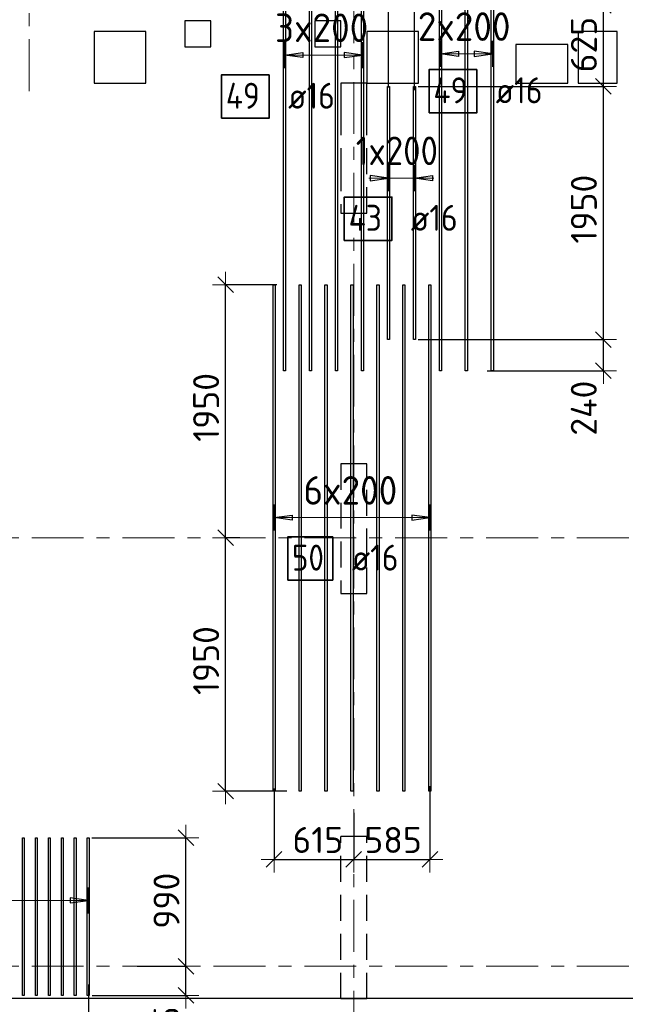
# Model space of a CAD drawing. Header units: metres. Extents: x -38 to 107, y -15 to 21.
# Tile 36 of 89: x 45.58 to 50.24, y -0.29 to 7.29. Entities that reach past the tile are written whole.
import ezdxf

# ---------------------------------------------------------------- set-up
doc = ezdxf.new("R2010")
doc.units = ezdxf.units.M
doc.header["$PDMODE"] = 65
for name, pattern in [('______11', [0.5, 0.4, -0.05, 0, -0.05]), ('______2', [0.27, 0.2, -0.07]), ('______5', [1.1, 0.8, -0.1, 0.1, -0.1])]:
    doc.linetypes.add(name, pattern=pattern)
for name, color, linetype, lineweight in [('XR$2$Осевая линия (1)', 7, '______5', 13), ('XR$3$Перекрытие (1)', 7, 'Continuous', 35), ('XR$3$Размерная линия (1)', 7, 'Continuous', 13)]:
    doc.layers.add(name, color=color, linetype=linetype, lineweight=lineweight)
for name, color, linetype, lineweight, true_color in [('XR$3$Арм.стержн.Доп. Арм верхн.зоны Х', 7, 'Continuous', 35, 0x8c8cff), ('XR$3$Арм.стержн.Доп. Арм. верхн.зоны У', 7, 'Continuous', 35, 0x739641), ('XR$5$Стена_ бетон несущ.', 7, 'Continuous', 70, 0xb4b496)]:
    doc.layers.add(name, color=color, linetype=linetype, lineweight=lineweight, true_color=true_color)
doc.styles.add('ISOCPEUR', font='txt')
doc.dimstyles.new('DIMSTYLE_3', dxfattribs={"dimtxt": 0.2, "dimasz": 0.2, "dimexe": 0, "dimexo": 0, "dimgap": 0.1, "dimtad": 2, "dimdec": 0, "dimlfac": 1000, "dimrnd": 5, "dimzin": 12, "dimdsep": 46, "dimtxsty": 'ISOCPEUR', "dimblk1": 'ALL_ML_STRICH', "dimblk2": 'ALL_ML_STRICH', "dimsah": 1, "dimcen": 0, "dimclrd": 7, "dimclre": 256, "dimclrt": 7, "dimadec": 0, "dimazin": 0, "dimtfac": 1, "dimtdec": 0, "dimtix": 1, "dimtmove": 2, "dimatfit": 3, "dimfxl": 0, "dimtzin": 0, "dimlwd": 0, "dimlwe": -3, "dimarcsym": 0})
doc.dimstyles.new('DIMSTYLE_6', dxfattribs={"dimtxt": 0.2, "dimasz": 0.2, "dimexe": 0, "dimexo": 0, "dimgap": 0.1, "dimtad": 2, "dimdec": 0, "dimlfac": 1000, "dimrnd": 5, "dimzin": 12, "dimdsep": 46, "dimtxsty": 'ISOCPEUR', "dimblk1": 'ALL_ML_STRICH', "dimblk2": 'ALL_ML_STRICH', "dimsah": 1, "dimcen": 0, "dimclrd": 7, "dimclre": 256, "dimclrt": 7, "dimadec": 0, "dimazin": 0, "dimtfac": 1, "dimtdec": 0, "dimtix": 1, "dimtmove": 2, "dimatfit": 3, "dimfxl": 0, "dimtvp": 1.2, "dimtzin": 0, "dimlwd": 0, "dimlwe": -3, "dimarcsym": 0})
doc.dimstyles.new('DIMSTYLE_7', dxfattribs={"dimtxt": 0.2, "dimasz": 0.2, "dimexe": 0, "dimexo": 0, "dimgap": 0.1, "dimtad": 0, "dimdec": 0, "dimlfac": 1000, "dimrnd": 5, "dimzin": 12, "dimdsep": 46, "dimtxsty": 'ISOCPEUR', "dimblk1": 'ALL_ML_STRICH', "dimblk2": 'ALL_ML_STRICH', "dimsah": 1, "dimcen": 0, "dimclrd": 7, "dimclre": 256, "dimclrt": 7, "dimadec": 0, "dimazin": 0, "dimtfac": 1, "dimtdec": 0, "dimtix": 1, "dimtmove": 2, "dimatfit": 3, "dimfxl": 0, "dimtvp": 1.2, "dimtzin": 0, "dimlwd": 0, "dimlwe": -3, "dimarcsym": 0})

# ---------------------------------------------------------------- blocks, each defined once
blk = doc.blocks.new('ALL_ML_STRICH')
at = {"color": 0, "linetype": 'ByBlock', "lineweight": -2}
for p, q in [((0, -0.5), (0, 0.5)), ((-1, 0), (0.5, 0)), ((-0.3, -0.3), (0.3, 0.3))]:
    blk.add_line(p, q, dxfattribs=at)
blk = doc.blocks.new('*D251')
at = {"layer": 'DEFPOINTS', "color": 7, "linetype": 'Continuous', "lineweight": 13, "transparency": 33554687}
for p in [(44.1064, -0.1511), (46.1064, -0.1204), (44.1064, -0.6875)]:
    blk.add_point(p, dxfattribs=at)
at = {"layer": 'XR$3$Размерная линия (1)', "color": 9, "linetype": 'Continuous', "lineweight": -2, "true_color": 0xc7c7c7, "transparency": 33554687}
for p, q in [((46.1064, -0.1404), (46.1064, -0.6875)), ((44.1064, -0.1711), (44.1064, -0.6875))]:
    blk.add_line(p, q, dxfattribs=at)
at = {"layer": 'XR$3$Размерная линия (1)', "color": 7, "linetype": 'Continuous', "lineweight": -2, "transparency": 33554687}
blk.add_line((44.1064, -0.6875), (46.1064, -0.6875), dxfattribs=at)
at = {"layer": 'XR$3$Размерная линия (1)', "color": 7, "linetype": 'Continuous', "lineweight": 13, "transparency": 33554687, "xscale": 0.2, "yscale": 0.2, "zscale": 0.2, "rotation": 180}
blk.add_blockref('ALL_ML_STRICH', (44.1064, -0.6875), dxfattribs=at)
at = {"layer": 'XR$3$Размерная линия (1)', "color": 7, "linetype": 'Continuous', "lineweight": 13, "transparency": 33554687, "xscale": 0.2, "yscale": 0.2, "zscale": 0.2}
blk.add_blockref('ALL_ML_STRICH', (46.1064, -0.6875), dxfattribs=at)
at = {"layer": 'XR$3$Размерная линия (1)', "color": 7, "linetype": 'Continuous', "lineweight": 13, "transparency": 33554687, "insert": (45.1164, -0.5375), "char_height": 0.2, "width": 0.8, "attachment_point": 5, "style": 'ISOCPEUR'}
blk.add_mtext('\\A1;{2000}', dxfattribs=at)
blk = doc.blocks.new('*D277')
at = {"layer": 'DEFPOINTS', "color": 7, "linetype": 'Continuous', "lineweight": 13, "transparency": 33554687}
for p in [(48.2179, 8.2717), (48.2179, 7.5106), (48.4179, 6.7488)]:
    blk.add_point(p, dxfattribs=at)
at = {"layer": 'XR$3$Размерная линия (1)', "color": 9, "linetype": 'Continuous', "lineweight": -2, "true_color": 0xc7c7c7, "transparency": 33554687}
for p, q in [((48.2179, 7.5306), (48.2179, 8.2717)), ((48.4179, 6.7688), (48.4179, 8.2717))]:
    blk.add_line(p, q, dxfattribs=at)
at = {"layer": 'XR$3$Размерная линия (1)', "color": 7, "linetype": 'Continuous', "lineweight": -2, "transparency": 33554687}
blk.add_line((48.2179, 8.2717), (48.4179, 8.2717), dxfattribs=at)
at = {"layer": 'XR$3$Размерная линия (1)', "color": 7, "linetype": 'Continuous', "lineweight": 13, "transparency": 33554687, "xscale": 0.2, "yscale": 0.2, "zscale": 0.2, "rotation": 180}
blk.add_blockref('ALL_ML_STRICH', (48.2179, 8.2717), dxfattribs=at)
at = {"layer": 'XR$3$Размерная линия (1)', "color": 7, "linetype": 'Continuous', "lineweight": 13, "transparency": 33554687, "xscale": 0.2, "yscale": 0.2, "zscale": 0.2}
blk.add_blockref('ALL_ML_STRICH', (48.4179, 8.2717), dxfattribs=at)
at = {"layer": 'XR$3$Размерная линия (1)', "color": 7, "linetype": 'Continuous', "lineweight": 13, "transparency": 33554687, "insert": (48.0173, 8.0416), "char_height": 0.2, "width": 0.6, "attachment_point": 5, "style": 'ISOCPEUR'}
blk.add_mtext('\\A1;{200}', dxfattribs=at)
blk = doc.blocks.new('*D278')
at = {"layer": 'DEFPOINTS', "color": 7, "linetype": 'Continuous', "lineweight": 13, "transparency": 33554687}
for p in [(48.4179, 8.2717), (48.4179, 6.7488), (48.6179, 6.7269)]:
    blk.add_point(p, dxfattribs=at)
at = {"layer": 'XR$3$Размерная линия (1)', "color": 9, "linetype": 'Continuous', "lineweight": -2, "true_color": 0xc7c7c7, "transparency": 33554687}
for p, q in [((48.4179, 6.7688), (48.4179, 8.2717)), ((48.6179, 6.7469), (48.6179, 8.2717))]:
    blk.add_line(p, q, dxfattribs=at)
at = {"layer": 'XR$3$Размерная линия (1)', "color": 7, "linetype": 'Continuous', "lineweight": -2, "transparency": 33554687}
blk.add_line((48.4179, 8.2717), (48.6179, 8.2717), dxfattribs=at)
at = {"layer": 'XR$3$Размерная линия (1)', "color": 7, "linetype": 'Continuous', "lineweight": 13, "transparency": 33554687, "xscale": 0.2, "yscale": 0.2, "zscale": 0.2, "rotation": 180}
blk.add_blockref('ALL_ML_STRICH', (48.4179, 8.2717), dxfattribs=at)
at = {"layer": 'XR$3$Размерная линия (1)', "color": 7, "linetype": 'Continuous', "lineweight": 13, "transparency": 33554687, "xscale": 0.2, "yscale": 0.2, "zscale": 0.2}
blk.add_blockref('ALL_ML_STRICH', (48.6179, 8.2717), dxfattribs=at)
at = {"layer": 'XR$3$Размерная линия (1)', "color": 7, "linetype": 'Continuous', "lineweight": 13, "transparency": 33554687, "insert": (48.9332, 8.7313), "char_height": 0.2, "width": 0.6, "attachment_point": 5, "style": 'ISOCPEUR'}
blk.add_mtext('\\A1;{200}', dxfattribs=at)
blk = doc.blocks.new('*D279')
at = {"layer": 'DEFPOINTS', "color": 7, "linetype": 'Continuous', "lineweight": 13, "transparency": 33554687}
for p in [(48.6179, 8.2717), (48.8179, 7.5018), (48.6179, 6.7269)]:
    blk.add_point(p, dxfattribs=at)
at = {"layer": 'XR$3$Размерная линия (1)', "color": 9, "linetype": 'Continuous', "lineweight": -2, "true_color": 0xc7c7c7, "transparency": 33554687}
for p, q in [((48.6179, 6.7469), (48.6179, 8.2717)), ((48.8179, 7.5218), (48.8179, 8.2717))]:
    blk.add_line(p, q, dxfattribs=at)
at = {"layer": 'XR$3$Размерная линия (1)', "color": 7, "linetype": 'Continuous', "lineweight": -2, "transparency": 33554687}
blk.add_line((48.6179, 8.2717), (48.8179, 8.2717), dxfattribs=at)
at = {"layer": 'XR$3$Размерная линия (1)', "color": 7, "linetype": 'Continuous', "lineweight": 13, "transparency": 33554687, "xscale": 0.2, "yscale": 0.2, "zscale": 0.2, "rotation": 180}
blk.add_blockref('ALL_ML_STRICH', (48.6179, 8.2717), dxfattribs=at)
at = {"layer": 'XR$3$Размерная линия (1)', "color": 7, "linetype": 'Continuous', "lineweight": 13, "transparency": 33554687, "xscale": 0.2, "yscale": 0.2, "zscale": 0.2}
blk.add_blockref('ALL_ML_STRICH', (48.8179, 8.2717), dxfattribs=at)
at = {"layer": 'XR$3$Размерная линия (1)', "color": 7, "linetype": 'Continuous', "lineweight": 13, "transparency": 33554687, "insert": (49.0558, 8.0453), "char_height": 0.2, "width": 0.6, "attachment_point": 5, "style": 'ISOCPEUR'}
blk.add_mtext('\\A1;{200}', dxfattribs=at)
blk = doc.blocks.new('*D281')
at = {"layer": 'DEFPOINTS', "color": 7, "linetype": 'Continuous', "lineweight": 13, "transparency": 33554687}
for p in [(47.537, 1.3888), (48.15, 1.2006), (47.537, 0.8224)]:
    blk.add_point(p, dxfattribs=at)
at = {"layer": 'XR$3$Размерная линия (1)', "color": 9, "linetype": 'Continuous', "lineweight": -2, "true_color": 0xc7c7c7, "transparency": 33554687}
for p, q in [((47.537, 1.3688), (47.537, 0.8224)), ((48.15, 1.1806), (48.15, 0.8224))]:
    blk.add_line(p, q, dxfattribs=at)
at = {"layer": 'XR$3$Размерная линия (1)', "color": 7, "linetype": 'Continuous', "lineweight": -2, "transparency": 33554687}
blk.add_line((47.537, 0.8224), (48.15, 0.8224), dxfattribs=at)
at = {"layer": 'XR$3$Размерная линия (1)', "color": 7, "linetype": 'Continuous', "lineweight": 13, "transparency": 33554687, "xscale": 0.2, "yscale": 0.2, "zscale": 0.2, "rotation": 180}
blk.add_blockref('ALL_ML_STRICH', (47.537, 0.8224), dxfattribs=at)
at = {"layer": 'XR$3$Размерная линия (1)', "color": 7, "linetype": 'Continuous', "lineweight": 13, "transparency": 33554687, "xscale": 0.2, "yscale": 0.2, "zscale": 0.2}
blk.add_blockref('ALL_ML_STRICH', (48.15, 0.8224), dxfattribs=at)
at = {"layer": 'XR$3$Размерная линия (1)', "color": 7, "linetype": 'Continuous', "lineweight": 13, "transparency": 33554687, "insert": (47.8735, 0.9724), "char_height": 0.2, "width": 0.6, "attachment_point": 5, "style": 'ISOCPEUR'}
blk.add_mtext('\\A1;{615}', dxfattribs=at)
blk = doc.blocks.new('*D282')
at = {"layer": 'DEFPOINTS', "color": 7, "linetype": 'Continuous', "lineweight": 13, "transparency": 33554687}
for p in [(48.737, 1.4063), (48.15, 1.2006), (48.15, 0.8224)]:
    blk.add_point(p, dxfattribs=at)
at = {"layer": 'XR$3$Размерная линия (1)', "color": 9, "linetype": 'Continuous', "lineweight": -2, "true_color": 0xc7c7c7, "transparency": 33554687}
for p, q in [((48.737, 1.3863), (48.737, 0.8224)), ((48.15, 1.1806), (48.15, 0.8224))]:
    blk.add_line(p, q, dxfattribs=at)
at = {"layer": 'XR$3$Размерная линия (1)', "color": 7, "linetype": 'Continuous', "lineweight": -2, "transparency": 33554687}
blk.add_line((48.15, 0.8224), (48.737, 0.8224), dxfattribs=at)
at = {"layer": 'XR$3$Размерная линия (1)', "color": 7, "linetype": 'Continuous', "lineweight": 13, "transparency": 33554687, "xscale": 0.2, "yscale": 0.2, "zscale": 0.2, "rotation": 180}
blk.add_blockref('ALL_ML_STRICH', (48.15, 0.8224), dxfattribs=at)
at = {"layer": 'XR$3$Размерная линия (1)', "color": 7, "linetype": 'Continuous', "lineweight": 13, "transparency": 33554687, "xscale": 0.2, "yscale": 0.2, "zscale": 0.2}
blk.add_blockref('ALL_ML_STRICH', (48.737, 0.8224), dxfattribs=at)
at = {"layer": 'XR$3$Размерная линия (1)', "color": 7, "linetype": 'Continuous', "lineweight": 13, "transparency": 33554687, "insert": (48.4535, 0.9724), "char_height": 0.2, "width": 0.6, "attachment_point": 5, "style": 'ISOCPEUR'}
blk.add_mtext('\\A1;{585}', dxfattribs=at)
blk = doc.blocks.new('*D283')
at = {"layer": 'DEFPOINTS', "color": 7, "linetype": 'Continuous', "lineweight": 13, "transparency": 33554687}
for p in [(48.6259, 4.826), (49.1578, 4.5867), (50.073, 4.5867)]:
    blk.add_point(p, dxfattribs=at)
at = {"layer": 'XR$3$Размерная линия (1)', "color": 9, "linetype": 'Continuous', "lineweight": -2, "true_color": 0xc7c7c7, "transparency": 33554687}
for p, q in [((48.6459, 4.826), (50.073, 4.826)), ((49.1778, 4.5867), (50.073, 4.5867))]:
    blk.add_line(p, q, dxfattribs=at)
at = {"layer": 'XR$3$Размерная линия (1)', "color": 7, "linetype": 'Continuous', "lineweight": -2, "transparency": 33554687}
blk.add_line((50.073, 4.5867), (50.073, 4.826), dxfattribs=at)
at = {"layer": 'XR$3$Размерная линия (1)', "color": 7, "linetype": 'Continuous', "lineweight": 13, "transparency": 33554687, "xscale": 0.2, "yscale": 0.2, "zscale": 0.2}
for p, rotation in [((50.073, 4.826), 90), ((50.073, 4.5867), 270)]:
    blk.add_blockref('ALL_ML_STRICH', p, dxfattribs=dict(at, rotation=rotation))
at = {"layer": 'XR$3$Размерная линия (1)', "color": 7, "linetype": 'Continuous', "lineweight": 13, "transparency": 33554687, "insert": (49.9223, 4.2982), "char_height": 0.2, "width": 0.6, "attachment_point": 5, "rotation": 90, "style": 'ISOCPEUR'}
blk.add_mtext('\\A1;{240}', dxfattribs=at)
blk = doc.blocks.new('*D284')
at = {"layer": 'DEFPOINTS', "color": 7, "linetype": 'Continuous', "lineweight": 13, "transparency": 33554687}
for p in [(48.6259, 6.776), (48.6259, 4.826), (50.073, 4.826)]:
    blk.add_point(p, dxfattribs=at)
at = {"layer": 'XR$3$Размерная линия (1)', "color": 9, "linetype": 'Continuous', "lineweight": -2, "true_color": 0xc7c7c7, "transparency": 33554687}
for p, q in [((48.6459, 6.776), (50.073, 6.776)), ((48.6459, 4.826), (50.073, 4.826))]:
    blk.add_line(p, q, dxfattribs=at)
at = {"layer": 'XR$3$Размерная линия (1)', "color": 7, "linetype": 'Continuous', "lineweight": -2, "transparency": 33554687}
blk.add_line((50.073, 4.826), (50.073, 6.776), dxfattribs=at)
at = {"layer": 'XR$3$Размерная линия (1)', "color": 7, "linetype": 'Continuous', "lineweight": 13, "transparency": 33554687, "xscale": 0.2, "yscale": 0.2, "zscale": 0.2}
for p, rotation in [((50.073, 6.776), 90), ((50.073, 4.826), 270)]:
    blk.add_blockref('ALL_ML_STRICH', p, dxfattribs=dict(at, rotation=rotation))
at = {"layer": 'XR$3$Размерная линия (1)', "color": 7, "linetype": 'Continuous', "lineweight": 13, "transparency": 33554687, "insert": (49.923, 5.831), "char_height": 0.2, "width": 0.8, "attachment_point": 5, "rotation": 90, "style": 'ISOCPEUR'}
blk.add_mtext('\\A1;{1950}', dxfattribs=at)
blk = doc.blocks.new('*D285')
at = {"layer": 'DEFPOINTS', "color": 7, "linetype": 'Continuous', "lineweight": 13, "transparency": 33554687}
for p in [(49.7566, 7.4), (48.6259, 6.776), (50.073, 6.776)]:
    blk.add_point(p, dxfattribs=at)
at = {"layer": 'XR$3$Размерная линия (1)', "color": 9, "linetype": 'Continuous', "lineweight": -2, "true_color": 0xc7c7c7, "transparency": 33554687}
for p, q in [((49.7766, 7.4), (50.073, 7.4)), ((48.6459, 6.776), (50.073, 6.776))]:
    blk.add_line(p, q, dxfattribs=at)
at = {"layer": 'XR$3$Размерная линия (1)', "color": 7, "linetype": 'Continuous', "lineweight": -2, "transparency": 33554687}
blk.add_line((50.073, 6.776), (50.073, 7.4), dxfattribs=at)
at = {"layer": 'XR$3$Размерная линия (1)', "color": 7, "linetype": 'Continuous', "lineweight": 13, "transparency": 33554687, "xscale": 0.2, "yscale": 0.2, "zscale": 0.2}
for p, rotation in [((50.073, 7.4), 90), ((50.073, 6.776), 270)]:
    blk.add_blockref('ALL_ML_STRICH', p, dxfattribs=dict(at, rotation=rotation))
at = {"layer": 'XR$3$Размерная линия (1)', "color": 7, "linetype": 'Continuous', "lineweight": 13, "transparency": 33554687, "insert": (49.923, 7.098), "char_height": 0.2, "width": 0.6, "attachment_point": 5, "rotation": 90, "style": 'ISOCPEUR'}
blk.add_mtext('\\A1;{625}', dxfattribs=at)
blk = doc.blocks.new('*D287')
at = {"layer": 'DEFPOINTS', "color": 7, "linetype": 'Continuous', "lineweight": 13, "transparency": 33554687}
for p in [(47.2934, 3.3), (47.1633, 1.3484), (47.6541, 1.3484)]:
    blk.add_point(p, dxfattribs=at)
at = {"layer": 'XR$3$Размерная линия (1)', "color": 9, "linetype": 'Continuous', "lineweight": -2, "true_color": 0xc7c7c7, "transparency": 33554687}
for p, q in [((47.2734, 3.3), (47.1633, 3.3)), ((47.6341, 1.3484), (47.1633, 1.3484))]:
    blk.add_line(p, q, dxfattribs=at)
at = {"layer": 'XR$3$Размерная линия (1)', "color": 7, "linetype": 'Continuous', "lineweight": -2, "transparency": 33554687}
blk.add_line((47.1633, 1.3484), (47.1633, 3.3), dxfattribs=at)
at = {"layer": 'XR$3$Размерная линия (1)', "color": 7, "linetype": 'Continuous', "lineweight": 13, "transparency": 33554687, "xscale": 0.2, "yscale": 0.2, "zscale": 0.2}
for p, rotation in [((47.1633, 3.3), 90), ((47.1633, 1.3484), 270)]:
    blk.add_blockref('ALL_ML_STRICH', p, dxfattribs=dict(at, rotation=rotation))
at = {"layer": 'XR$3$Размерная линия (1)', "color": 7, "linetype": 'Continuous', "lineweight": 13, "transparency": 33554687, "insert": (47.0133, 2.3542), "char_height": 0.2, "width": 0.8, "attachment_point": 5, "rotation": 90, "style": 'ISOCPEUR'}
blk.add_mtext('\\A1;{1950}', dxfattribs=at)
blk = doc.blocks.new('*D288')
at = {"layer": 'DEFPOINTS', "color": 7, "linetype": 'Continuous', "lineweight": 13, "transparency": 33554687}
for p in [(47.5793, 5.2484), (47.1633, 3.3), (47.2934, 3.3)]:
    blk.add_point(p, dxfattribs=at)
at = {"layer": 'XR$3$Размерная линия (1)', "color": 9, "linetype": 'Continuous', "lineweight": -2, "true_color": 0xc7c7c7, "transparency": 33554687}
for p, q in [((47.5593, 5.2484), (47.1633, 5.2484)), ((47.2734, 3.3), (47.1633, 3.3))]:
    blk.add_line(p, q, dxfattribs=at)
at = {"layer": 'XR$3$Размерная линия (1)', "color": 7, "linetype": 'Continuous', "lineweight": -2, "transparency": 33554687}
blk.add_line((47.1633, 3.3), (47.1633, 5.2484), dxfattribs=at)
at = {"layer": 'XR$3$Размерная линия (1)', "color": 7, "linetype": 'Continuous', "lineweight": 13, "transparency": 33554687, "xscale": 0.2, "yscale": 0.2, "zscale": 0.2}
for p, rotation in [((47.1633, 5.2484), 90), ((47.1633, 3.3), 270)]:
    blk.add_blockref('ALL_ML_STRICH', p, dxfattribs=dict(at, rotation=rotation))
at = {"layer": 'XR$3$Размерная линия (1)', "color": 7, "linetype": 'Continuous', "lineweight": 13, "transparency": 33554687, "insert": (47.0133, 4.3042), "char_height": 0.2, "width": 0.8, "attachment_point": 5, "rotation": 90, "style": 'ISOCPEUR'}
blk.add_mtext('\\A1;{1950}', dxfattribs=at)
blk = doc.blocks.new('*D380')
at = {"layer": 'DEFPOINTS', "color": 7, "linetype": 'Continuous', "lineweight": 13, "transparency": 33554687}
for p in [(46.4626, 0), (46.1154, -0.2248), (46.8584, -0.2248)]:
    blk.add_point(p, dxfattribs=at)
at = {"layer": 'XR$3$Размерная линия (1)', "color": 9, "linetype": 'Continuous', "lineweight": -2, "true_color": 0xc7c7c7, "transparency": 33554687}
for p, q in [((46.4826, 0), (46.8584, 0)), ((46.1354, -0.2248), (46.8584, -0.2248))]:
    blk.add_line(p, q, dxfattribs=at)
at = {"layer": 'XR$3$Размерная линия (1)', "color": 7, "linetype": 'Continuous', "lineweight": -2, "transparency": 33554687}
blk.add_line((46.8584, -0.2248), (46.8584, 0), dxfattribs=at)
at = {"layer": 'XR$3$Размерная линия (1)', "color": 7, "linetype": 'Continuous', "lineweight": 13, "transparency": 33554687, "xscale": 0.2, "yscale": 0.2, "zscale": 0.2}
for p, rotation in [((46.8584, 0), 90), ((46.8584, -0.2248), 270)]:
    blk.add_blockref('ALL_ML_STRICH', p, dxfattribs=dict(at, rotation=rotation))
at = {"layer": 'XR$3$Размерная линия (1)', "color": 7, "linetype": 'Continuous', "lineweight": 13, "transparency": 33554687, "insert": (46.7088, -0.5197), "char_height": 0.2, "width": 0.6, "attachment_point": 5, "rotation": 90, "style": 'ISOCPEUR'}
blk.add_mtext('\\A1;{225}', dxfattribs=at)
blk = doc.blocks.new('*D381')
at = {"layer": 'DEFPOINTS', "color": 7, "linetype": 'Continuous', "lineweight": 13, "transparency": 33554687}
for p in [(46.1122, 0.9892), (46.4626, 0), (46.8584, 0)]:
    blk.add_point(p, dxfattribs=at)
at = {"layer": 'XR$3$Размерная линия (1)', "color": 9, "linetype": 'Continuous', "lineweight": -2, "true_color": 0xc7c7c7, "transparency": 33554687}
for p, q in [((46.1322, 0.9892), (46.8584, 0.9892)), ((46.4826, 0), (46.8584, 0))]:
    blk.add_line(p, q, dxfattribs=at)
at = {"layer": 'XR$3$Размерная линия (1)', "color": 7, "linetype": 'Continuous', "lineweight": -2, "transparency": 33554687}
blk.add_line((46.8584, 0), (46.8584, 0.9892), dxfattribs=at)
at = {"layer": 'XR$3$Размерная линия (1)', "color": 7, "linetype": 'Continuous', "lineweight": 13, "transparency": 33554687, "xscale": 0.2, "yscale": 0.2, "zscale": 0.2}
for p, rotation in [((46.8584, 0.9892), 90), ((46.8584, 0), 270)]:
    blk.add_blockref('ALL_ML_STRICH', p, dxfattribs=dict(at, rotation=rotation))
at = {"layer": 'XR$3$Размерная линия (1)', "color": 7, "linetype": 'Continuous', "lineweight": 13, "transparency": 33554687, "insert": (46.7084, 0.5046), "char_height": 0.2, "width": 0.6, "attachment_point": 5, "rotation": 90, "style": 'ISOCPEUR'}
blk.add_mtext('\\A1;{990}', dxfattribs=at)

msp = doc.modelspace()

# ---------------------------------------------------------------- linework, layer by layer
at = {"layer": 'XR$2$Осевая линия (1)', "color": 253, "linetype": '______11', "lineweight": 13, "true_color": 0xa0a0a0, "transparency": 33554687}
for p, q in [((45.65, 6.74), (45.65, 19.78)), ((48.15, -3.39), (48.15, 8.13)), ((-2.63, 3.3), (62.6, 3.3)), ((-2.63, 0), (62.6, 0))]:
    msp.add_line(p, q, dxfattribs=at)
at = {"layer": 'XR$3$Арм.стержн.Доп. Арм верхн.зоны Х', "color": 253, "linetype": 'Continuous', "lineweight": -3, "true_color": 0xa0a0a0, "transparency": 33554687}
for p, q in [((47.6179, 7.0179), (47.6179, 7.1179)), ((48.2179, 7.0179), (48.2179, 7.1179)), ((48.8179, 7.0271), (48.8179, 7.1271)), ((49.2179, 7.0271), (49.2179, 7.1271)), ((47.6179, 7.0179), (47.6179, 6.9179)), ((48.2179, 7.0179), (48.2179, 6.9179)), ((48.8179, 7.0271), (48.8179, 6.9271)), ((49.2179, 7.0271), (49.2179, 6.9271)), ((47.537, 3.4551), (47.537, 3.5551)), ((48.737, 3.4551), (48.737, 3.5551)), ((47.537, 3.4551), (47.537, 3.3551)), ((48.737, 3.4551), (48.737, 3.3551))]:
    msp.add_line(p, q, dxfattribs=at)
at = {"layer": 'XR$3$Арм.стержн.Доп. Арм верхн.зоны Х', "color": 7, "linetype": 'Continuous', "lineweight": 25, "transparency": 33554687}
for p, q in [((47.6179, 7.0179), (47.7579, 7.0379)), ((47.7579, 6.9979), (47.6179, 7.0179)), ((47.7579, 7.0379), (47.7579, 6.9979)), ((48.2179, 7.0179), (48.0779, 7.0379)), ((48.0779, 7.0379), (48.0779, 6.9979)), ((48.0779, 6.9979), (48.2179, 7.0179)), ((48.8179, 7.0271), (48.9579, 7.0471)), ((48.9579, 7.0071), (48.8179, 7.0271)), ((48.9579, 7.0471), (48.9579, 7.0071)), ((49.2179, 7.0271), (49.0779, 7.0471)), ((49.0779, 7.0471), (49.0779, 7.0071)), ((49.0779, 7.0071), (49.2179, 7.0271)), ((47.537, 3.4551), (47.677, 3.4751)), ((47.677, 3.4351), (47.537, 3.4551)), ((47.677, 3.4751), (47.677, 3.4351)), ((48.737, 3.4551), (48.597, 3.4751)), ((48.597, 3.4751), (48.597, 3.4351)), ((48.597, 3.4351), (48.737, 3.4551))]:
    msp.add_line(p, q, dxfattribs=at)
at = {"layer": 'XR$3$Арм.стержн.Доп. Арм верхн.зоны Х', "color": 7, "linetype": 'Continuous', "lineweight": 13, "transparency": 33554687}
for p, q in [((47.6179, 7.0179), (47.6179, 7.0179)), ((47.6179, 7.0179), (48.2179, 7.0179)), ((48.2179, 7.0179), (48.2179, 7.0179)), ((48.8179, 7.0271), (48.8179, 7.0271)), ((48.8179, 7.0271), (49.2179, 7.0271)), ((49.2179, 7.0271), (49.2179, 7.0271)), ((47.537, 3.4551), (47.537, 3.4551)), ((48.737, 3.4551), (48.737, 3.4551))]:
    msp.add_line(p, q, dxfattribs=at)
at = {"layer": 'XR$3$Арм.стержн.Доп. Арм верхн.зоны Х', "color": 7, "linetype": 'Continuous', "lineweight": 25, "transparency": 33554687}
for points in [[(47.6099, 4.5867), (47.6099, 7.5367), (47.6259, 7.5367), (47.6259, 4.5867), (47.6099, 4.5867)], [(47.8099, 4.5867), (47.8099, 7.5367), (47.8259, 7.5367), (47.8259, 4.5867), (47.8099, 4.5867)], [(48.0099, 4.5867), (48.0099, 7.5367), (48.0259, 7.5367), (48.0259, 4.5867), (48.0099, 4.5867)], [(48.2099, 4.5867), (48.2099, 7.5367), (48.2259, 7.5367), (48.2259, 4.5867), (48.2099, 4.5867)], [(48.8099, 4.5867), (48.8099, 7.5367), (48.8259, 7.5367), (48.8259, 4.5867), (48.8099, 4.5867)], [(49.0099, 4.5867), (49.0099, 7.5367), (49.0259, 7.5367), (49.0259, 4.5867), (49.0099, 4.5867)], [(49.2099, 4.5867), (49.2099, 7.5367), (49.2259, 7.5367), (49.2259, 4.5867), (49.2099, 4.5867)], [(47.529, 1.3484), (47.529, 5.2484), (47.545, 5.2484), (47.545, 1.3484), (47.529, 1.3484)], [(47.729, 1.3484), (47.729, 5.2484), (47.745, 5.2484), (47.745, 1.3484), (47.729, 1.3484)], [(47.929, 1.3484), (47.929, 5.2484), (47.945, 5.2484), (47.945, 1.3484), (47.929, 1.3484)], [(48.129, 1.3484), (48.129, 5.2484), (48.145, 5.2484), (48.145, 1.3484), (48.129, 1.3484)], [(48.329, 1.3484), (48.329, 5.2484), (48.345, 5.2484), (48.345, 1.3484), (48.329, 1.3484)], [(48.529, 1.3484), (48.529, 5.2484), (48.545, 5.2484), (48.545, 1.3484), (48.529, 1.3484)], [(48.729, 1.3484), (48.729, 5.2484), (48.745, 5.2484), (48.745, 1.3484), (48.729, 1.3484)]]:
    msp.add_lwpolyline(points, dxfattribs=at)
at = {"layer": 'XR$3$Арм.стержн.Доп. Арм верхн.зоны Х', "color": 7, "linetype": 'Continuous', "lineweight": 35, "transparency": 33554687}
for points in [[(48.7307, 6.5727), (49.0973, 6.5727), (49.0973, 6.9061), (48.7307, 6.9061), (48.7307, 6.5727)], [(47.1318, 6.531), (47.4985, 6.531), (47.4985, 6.8643), (47.1318, 6.8643), (47.1318, 6.531)], [(47.6416, 2.9736), (47.9883, 2.9736), (47.9883, 3.3069), (47.6416, 3.3069), (47.6416, 2.9736)]]:
    msp.add_lwpolyline(points, dxfattribs=at)
at = {"layer": 'XR$3$Арм.стержн.Доп. Арм верхн.зоны Х', "color": 7, "linetype": 'Continuous', "lineweight": 13, "transparency": 33554687}
msp.add_lwpolyline([(47.537, 3.4551), (47.564, 3.4551), (47.564, 3.4551), (48.737, 3.4551)], dxfattribs=at)
at = {"layer": 'XR$3$Арм.стержн.Доп. Арм. верхн.зоны У', "color": 253, "linetype": 'Continuous', "lineweight": -3, "true_color": 0xa0a0a0, "transparency": 33554687}
for p, q in [((48.4179, 6.0702), (48.4179, 6.1702)), ((48.6179, 6.0702), (48.6179, 6.1702)), ((48.4179, 6.0702), (48.4179, 5.9702)), ((48.6179, 6.0702), (48.6179, 5.9702)), ((46.1052, 0.5069), (46.1052, 0.6069)), ((46.1052, 0.5069), (46.1052, 0.4069))]:
    msp.add_line(p, q, dxfattribs=at)
at = {"layer": 'XR$3$Арм.стержн.Доп. Арм. верхн.зоны У', "color": 7, "linetype": 'Continuous', "lineweight": 13, "transparency": 33554687}
for p, q in [((48.4179, 6.0702), (48.2679, 6.0702)), ((48.4179, 6.0702), (48.6179, 6.0702)), ((48.6179, 6.0702), (48.7679, 6.0702)), ((46.1052, 0.5069), (46.1052, 0.5069))]:
    msp.add_line(p, q, dxfattribs=at)
at = {"layer": 'XR$3$Арм.стержн.Доп. Арм. верхн.зоны У', "color": 7, "linetype": 'Continuous', "lineweight": 25, "transparency": 33554687}
for p, q in [((48.4179, 6.0702), (48.2779, 6.0902)), ((48.2779, 6.0902), (48.2779, 6.0502)), ((48.2779, 6.0502), (48.4179, 6.0702)), ((48.6179, 6.0702), (48.7579, 6.0902)), ((48.7579, 6.0502), (48.6179, 6.0702)), ((48.7579, 6.0902), (48.7579, 6.0502)), ((46.1052, 0.5069), (45.9652, 0.5269)), ((45.9652, 0.5269), (45.9652, 0.4869)), ((45.9652, 0.4869), (46.1052, 0.5069))]:
    msp.add_line(p, q, dxfattribs=at)
for points in [[(48.4259, 6.776), (48.4259, 4.826), (48.4099, 4.826), (48.4099, 6.776), (48.4259, 6.776)], [(48.6259, 6.776), (48.6259, 4.826), (48.6099, 4.826), (48.6099, 6.776), (48.6259, 6.776)], [(45.5982, -0.2248), (45.5982, 0.9892), (45.6122, 0.9892), (45.6122, -0.2248), (45.5982, -0.2248)], [(45.6982, -0.2248), (45.6982, 0.9892), (45.7122, 0.9892), (45.7122, -0.2248), (45.6982, -0.2248)], [(45.7982, -0.2248), (45.7982, 0.9892), (45.8122, 0.9892), (45.8122, -0.2248), (45.7982, -0.2248)], [(45.8982, -0.2248), (45.8982, 0.9892), (45.9122, 0.9892), (45.9122, -0.2248), (45.8982, -0.2248)], [(45.9982, -0.2248), (45.9982, 0.9892), (46.0122, 0.9892), (46.0122, -0.2248), (45.9982, -0.2248)], [(46.0982, -0.2248), (46.0982, 0.9892), (46.1122, 0.9892), (46.1122, -0.2248), (46.0982, -0.2248)]]:
    msp.add_lwpolyline(points, dxfattribs=at)
at = {"layer": 'XR$3$Арм.стержн.Доп. Арм. верхн.зоны У', "color": 7, "linetype": 'Continuous', "lineweight": 35, "transparency": 33554687}
msp.add_lwpolyline([(48.0775, 5.5906), (48.4442, 5.5906), (48.4442, 5.924), (48.0775, 5.924), (48.0775, 5.5906)], dxfattribs=at)
at = {"layer": 'XR$3$Арм.стержн.Доп. Арм. верхн.зоны У', "color": 7, "linetype": 'Continuous', "lineweight": 13, "transparency": 33554687}
msp.add_lwpolyline([(44.1052, 0.5069), (44.4772, 0.5069), (44.4772, 0.5069), (46.1052, 0.5069)], dxfattribs=at)
at = {"layer": 'XR$3$Перекрытие (1)', "color": 7, "linetype": 'Continuous', "lineweight": 25, "transparency": 33554687}
for p, q in [((46.8502, 7.2802), (46.8502, 7.0803)), ((47.0502, 7.2802), (46.8502, 7.2802)), ((47.0502, 7.0803), (47.0502, 7.2802)), ((47.8502, 7.2802), (47.8502, 7.0803)), ((48.0502, 7.2802), (47.8502, 7.2802)), ((48.0502, 7.0803), (48.0502, 7.2802)), ((46.15, 7.2002), (46.15, 6.8002)), ((46.55, 7.2002), (46.15, 7.2002)), ((46.55, 6.8002), (46.55, 7.2002)), ((48.25, 7.2002), (48.25, 6.8002)), ((48.65, 7.2002), (48.25, 7.2002)), ((48.65, 6.8002), (48.65, 7.2002)), ((49.88, 7.2002), (49.88, 6.8002)), ((50.18, 7.2002), (49.88, 7.2002)), ((50.18, 6.8002), (50.18, 7.2002)), ((46.8502, 7.0803), (47.0502, 7.0803)), ((47.8502, 7.0803), (48.0502, 7.0803)), ((49.4, 7.1002), (49.4, 6.8002)), ((49.8, 7.1002), (49.4, 7.1002)), ((49.8, 6.8002), (49.8, 7.1002)), ((46.15, 6.8002), (46.55, 6.8002)), ((48.25, 6.8002), (48.65, 6.8002)), ((49.4, 6.8002), (49.8, 6.8002)), ((49.88, 6.8002), (50.18, 6.8002)), ((61.85, -0.2498), (32.725, -0.2498))]:
    msp.add_line(p, q, dxfattribs=at)
at = {"layer": 'XR$5$Стена_ бетон несущ.', "color": 253, "linetype": '______2', "lineweight": -3, "true_color": 0xa0a0a0, "transparency": 33554687}
for p, q in [((48.25, 6.8), (48.05, 6.8)), ((48.05, 6.8), (48.05, 6.6)), ((48.25, 6.6), (48.25, 6.8)), ((48.05, 6.6), (48.05, 6.25)), ((48.25, 5.8), (48.25, 6.6)), ((48.05, 6.25), (48.05, 6.17)), ((48.05, 6.17), (48.05, 5.8)), ((48.05, 5.8), (48.25, 5.8)), ((48.25, 3.87), (48.05, 3.87)), ((48.05, 3.87), (48.05, 2.87)), ((48.25, 2.87), (48.25, 3.87)), ((48.05, 2.87), (48.25, 2.87)), ((48.25, 1), (48.05, 1)), ((48.05, -0.25), (48.05, 1)), ((48.25, -0.25), (48.25, 1)), ((48.25, -0.25), (48.05, -0.25))]:
    msp.add_line(p, q, dxfattribs=at)

# ---------------------------------------------------------------- texts
at = {"layer": 'XR$3$Арм.стержн.Доп. Арм верхн.зоны Х', "color": 7, "linetype": 'Continuous', "lineweight": 13, "transparency": 33554687, "char_height": 0.22, "width": 0.873359, "attachment_point": 7, "style": 'ISOCPEUR'}
for s, insert in [('\\W0.95;3x200', (47.5439, 7.1179)), ('\\W0.95;2x200', (48.6439, 7.1271)), ('\\W0.95;6x200', (47.763, 3.5551))]:
    msp.add_mtext(s, dxfattribs=dict(at, insert=insert))
at = {"layer": 'XR$3$Арм.стержн.Доп. Арм верхн.зоны Х', "color": 7, "linetype": 'Continuous', "lineweight": 25, "transparency": 33554687, "char_height": 0.2, "attachment_point": 7, "style": 'ISOCPEUR'}
for s, insert, width in [('\\W0.88;49', (48.764, 6.6461), 0.387995), ('\\W0.89; ø16 ', (49.1307, 6.6461), 0.749105), ('\\W0.88;49', (47.1652, 6.6043), 0.387995), ('\\W0.89; ø16 ', (47.5318, 6.6043), 0.749105), ('\\W0.87;50', (47.6749, 3.0469), 0.367208), ('\\W0.89; ø16 ', (48.0216, 3.0469), 0.749105)]:
    msp.add_mtext(s, dxfattribs=dict(at, insert=insert, width=width))
at = {"layer": 'XR$3$Арм.стержн.Доп. Арм. верхн.зоны У', "color": 7, "linetype": 'Continuous', "lineweight": 13, "transparency": 33554687, "insert": (48.1659, 6.1702), "char_height": 0.22, "width": 0.823552, "attachment_point": 7, "style": 'ISOCPEUR'}
msp.add_mtext('\\W0.89;1x200', dxfattribs=at)
at = {"layer": 'XR$3$Арм.стержн.Доп. Арм. верхн.зоны У', "color": 7, "linetype": 'Continuous', "lineweight": 25, "transparency": 33554687, "char_height": 0.2, "attachment_point": 7, "style": 'ISOCPEUR'}
for s, insert, width in [('\\W0.88;43', (48.1108, 5.664), 0.387995), ('\\W0.89; ø16 ', (48.4775, 5.664), 0.749105)]:
    msp.add_mtext(s, dxfattribs=dict(at, insert=insert, width=width))

# ---------------------------------------------------------------- dimensions: what is measured, and where the dimension line sits
at = {"layer": 'XR$3$Размерная линия (1)', "color": 7, "linetype": 'Continuous', "lineweight": 13, "transparency": 33554687}
for base, p1, p2, dimstyle, picture, middle in [((48.6179, 8.2717), (48.4179, 6.7688), (48.6179, 6.7469), 'DIMSTYLE_6', '*D278', (48.9332, 8.7313)), ((48.4179, 8.2717), (48.2179, 7.5306), (48.4179, 6.7688), 'DIMSTYLE_7', '*D277', (48.0173, 8.0416)), ((48.8179, 8.2717), (48.6179, 6.7469), (48.8179, 7.5218), 'DIMSTYLE_7', '*D279', (49.0558, 8.0453)), ((48.15, 0.8224), (47.537, 1.3688), (48.15, 1.1806), 'DIMSTYLE_3', '*D281', (47.8735, 0.9724)), ((48.737, 0.8224), (48.15, 1.1806), (48.737, 1.3863), 'DIMSTYLE_3', '*D282', (48.4535, 0.9724)), ((46.1064, -0.6875), (44.1064, -0.1711), (46.1064, -0.1404), 'DIMSTYLE_3', '*D251', (45.1164, -0.5375))]:
    dim = msp.add_linear_dim(base=base, p1=p1, p2=p2, dimstyle=dimstyle, override={"dimpost": '<>', "dimclrd": 7, "dimclre": 9, "dimclrt": 7, "dimlwd": 0, "dimlwe": 65533}, dxfattribs=at)
    dim.commit()
    dim.dimension.update_dxf_attribs({"geometry": picture, "text_midpoint": middle, "dimtype": 160})
for base, p1, p2, dimstyle, picture, middle in [((50.073, 7.4), (48.6459, 6.776), (49.7766, 7.4), 'DIMSTYLE_3', '*D285', (49.923, 7.098)), ((50.073, 6.776), (48.6459, 4.826), (48.6459, 6.776), 'DIMSTYLE_3', '*D284', (49.923, 5.831)), ((47.1633, 5.2484), (47.2734, 3.3), (47.5593, 5.2484), 'DIMSTYLE_3', '*D288', (47.0133, 4.3042)), ((50.073, 4.826), (49.1778, 4.5867), (48.6459, 4.826), 'DIMSTYLE_6', '*D283', (49.9223, 4.2982)), ((47.1633, 3.3), (47.6341, 1.3484), (47.2734, 3.3), 'DIMSTYLE_3', '*D287', (47.0133, 2.3542)), ((46.8584, 0.9892), (46.4826, 0), (46.1322, 0.9892), 'DIMSTYLE_3', '*D381', (46.7084, 0.5046)), ((46.8584, 0), (46.1354, -0.2248), (46.4826, 0), 'DIMSTYLE_6', '*D380', (46.7088, -0.5197))]:
    dim = msp.add_linear_dim(base=base, p1=p1, p2=p2, angle=90, dimstyle=dimstyle, override={"dimpost": '<>', "dimclrd": 7, "dimclre": 9, "dimclrt": 7, "dimlwd": 0, "dimlwe": 65533}, dxfattribs=at)
    dim.commit()
    dim.dimension.update_dxf_attribs({"geometry": picture, "text_midpoint": middle, "dimtype": 160})

doc.saveas('drawing.dxf')
